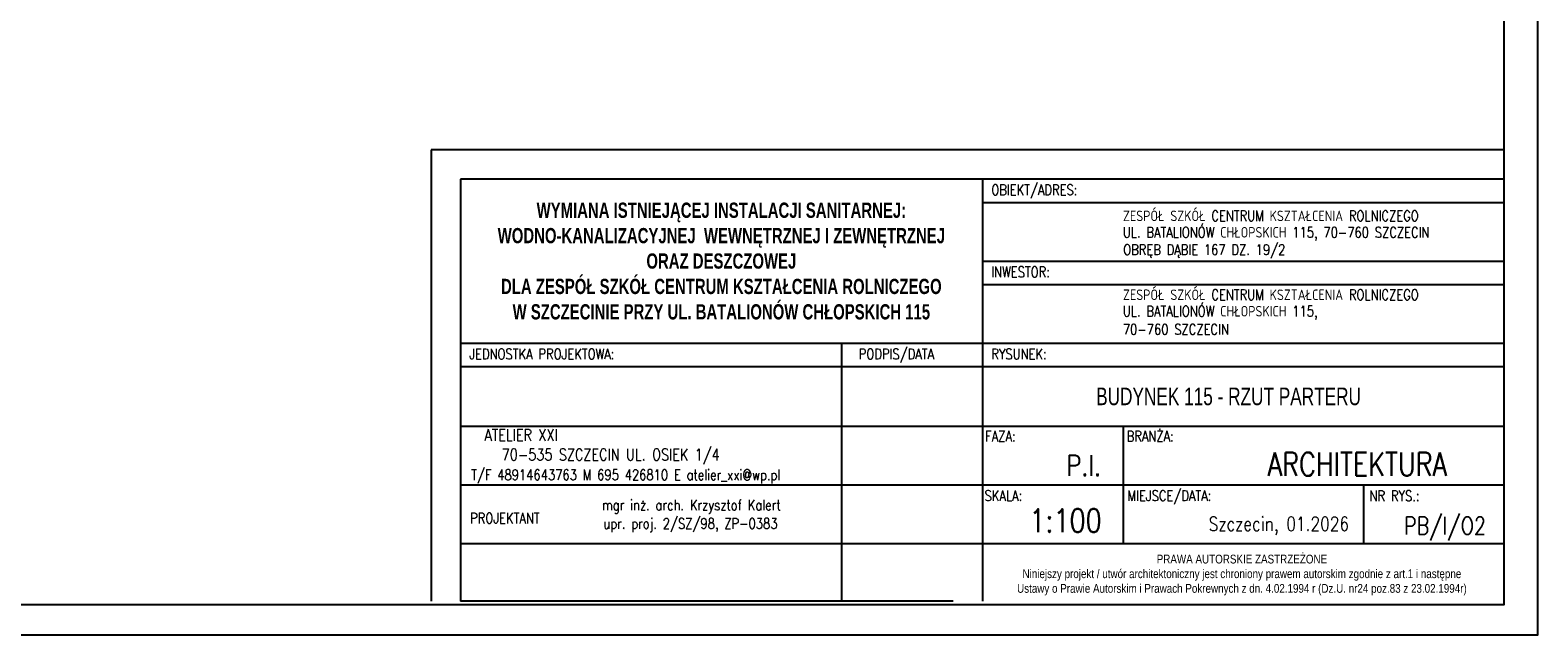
# Model space of a CAD drawing. Header units: millimetres. Extents: x 116 to 15750, y -6945 to 9999.
# Tile 133 of 150: x 5554 to 8124, y 3454 to 4486. Entities that reach past the tile are written whole.
import ezdxf
from ezdxf.enums import TextEntityAlignment as Align

# ---------------------------------------------------------------- set-up
doc = ezdxf.new("R2010")
doc.units = ezdxf.units.MM
doc.layers.get('0').update_dxf_attribs({"color": 252})
doc.layers.add('TABELKA', color=252, linetype='Continuous')
doc.styles.add('ROMANS', font='romans.shx', dxfattribs={"width": 0.75})
doc.styles.add('STYLE2', font='romans.shx', dxfattribs={"width": 0.9})
doc.styles.add('STYLE3', font='arial.ttf', dxfattribs={"width": 0.7})
doc.styles.add('STYLE5PRAWA', font='arial.ttf', dxfattribs={"width": 0.8})

# ---------------------------------------------------------------- blocks, each defined once
blk = doc.blocks.new('PRAWAAUTOR1')
at = {"insert": (443, 174.2), "char_height": 7.5, "width": 500, "attachment_point": 5, "style": 'STYLE5PRAWA'}
blk.add_mtext('\\fArial|b0|i0|c238|p34;PRAWA AUTORSKIE ZASTRZEŻONE\\PNiniejszy projekt / utwór architektoniczny jest chroniony prawem autorskim zgodnie z art.1 i następne \\PUstawy o Prawie Autorskim i Prawach Pokrewnych z dn. 4.02.1994 r (Dz.U. nr24 poz.83 z 23.02.1994r)', dxfattribs=at)

msp = doc.modelspace()

# ---------------------------------------------------------------- linework, layer by layer
at = {"layer": 'TABELKA'}
for p, q in [((8067.1, 4281.9), (6237.1, 4281.9)), ((6237.1, 4281.9), (6237.1, 3511.5)), ((8067.1, 4231.9), (6287.1, 4231.9)), ((6287.1, 4231.9), (6287.1, 3511.5)), ((7177.1, 4231.9), (7177.1, 3511.5)), ((8067.1, 3610.2), (8067.1, 4231.9)), ((8067.1, 3511.5), (8067.1, 4231.9)), ((8067.1, 3511.5), (8067.1, 4231.9)), ((8067.1, 3610.2), (8067.1, 4231.9)), ((8067.1, 3511.5), (8067.1, 4231.9)), ((7177.1, 4191.9), (8067.1, 4191.9)), ((7177.1, 4091.9), (8067.1, 4091.9)), ((7177.1, 4051.9), (8067.1, 4051.9)), ((6287.1, 3951.9), (8067.1, 3951.9)), ((6287.1, 3951.9), (7177.1, 3951.9)), ((6937.1, 3951.9), (6937.1, 3511.5)), ((6287.1, 3911.9), (8067.1, 3911.9)), ((6287.1, 3911.9), (7177.1, 3911.9)), ((6287.1, 3810.2), (8067.1, 3810.2)), ((7417.1, 3810.2), (7417.1, 3610.2)), ((7417.1, 3810.2), (7417.1, 3610.2)), ((6287.1, 3710.2), (8067.1, 3710.2)), ((6287.1, 3710.2), (7177.1, 3710.2)), ((7827.1, 3710.2), (7827.1, 3610.2)), ((6287.1, 3610.2), (8067.1, 3610.2)), ((6287.1, 3610.2), (8067.1, 3610.2)), ((7127.1, 3511.5), (6287.1, 3511.5))]:
    msp.add_line(p, q, dxfattribs=at)
for points in [[(116.1, 6424.1), (116.1, 3454.1), (8124.3, 3454.1), (8124.3, 6424.1)], [(116.1, 6424.1), (116.1, 3454.1), (8124.3, 3454.1), (8124.3, 6424.1)], [(263.9, 3506), (8067.1, 3506), (8067.1, 6343.4), (263.9, 6343.4)]]:
    msp.add_lwpolyline(points, close=True, dxfattribs=at)

# ---------------------------------------------------------------- block references
at = {"layer": 'TABELKA', "xscale": 2, "yscale": 2, "zscale": 2}
msp.add_blockref('PRAWAAUTOR1', (6733.7, 3207.8), dxfattribs=at)

# ---------------------------------------------------------------- texts
at = {"layer": 'TABELKA', "width": 0.8}
for s, style, p in [('OBIEKT/ADRES:', 'ROMANS', (7192.3, 4204.5)), ('ZESPÓŁ SZKÓŁ CENTRUM KSZTAŁCENIA ROLNICZEGO', 'ROMANS', (7416.9, 4160.1)), ('UL. BATALIONÓW CHŁOPSKICH 115, 70-760 SZCZECIN  ', 'ROMANS', (7416.7, 4132.1)), ('OBRĘB DĄBIE 167 DZ. 19/2', 'ROMANS', (7417.3, 4102.5)), ('INWESTOR:', 'ROMANS', (7192.3, 4064.5)), ('ZESPÓŁ SZKÓŁ CENTRUM KSZTAŁCENIA ROLNICZEGO', 'ROMANS', (7416.9, 4025.5)), ('UL. BATALIONÓW CHŁOPSKICH 115, ', 'ROMANS', (7416.7, 3997.4)), ('70-760 SZCZECIN  ', 'ROMANS', (7416.7, 3966.5)), ('JEDNOSTKA PROJEKTOWA:', 'ROMANS', (6302.3, 3924.5)), ('PODPIS/DATA', 'ROMANS', (6966.4, 3924.5)), ('RYSUNEK:', 'ROMANS', (7192.3, 3924.5)), ('BRANŻA:', 'ROMANS', (7423.2, 3784.1)), ('FAZA:', 'ROMANS', (7181.9, 3784.1)), ('T/F 48914643763 M 695 426810 E atelier_xxi@wp.pl', 'ROMANS', (6305.6, 3718.2)), ('MIEJSCE/DATA:', 'ROMANS', (7424.4, 3682.7)), ('mgr inż. arch. Krzysztof Kalert', 'STYLE2', (6528.5, 3666.7)), ('SKALA:', 'ROMANS', (7180.9, 3682.7)), ('NR RYS.:', 'ROMANS', (7837.3, 3682.4)), ('PROJEKTANT', 'STYLE2', (6303.8, 3644.3)), ('upr. proj. 2/SZ/98, ZP-0383', 'STYLE2', (6531, 3635.2))]:
    msp.add_text(s, height=18, dxfattribs=dict(at, style=style)).set_placement(p)
at = {"layer": 'TABELKA', "style": 'ROMANS', "width": 0.8}
for s, height, p in [('ATELIER XXI ', 20, (6464.1, 3785.1)), ('70-535 SZCZECIN UL. OSIEK 1/4', 20, (6729.3, 3751.8)), ('P.I.', 35, (7379.4, 3725.7)), ('ARCHITEKTURA', 40, (7969.5, 3725.5)), ('1:100', 40, (7380.7, 3629.2)), ('Szczecin, 01.2026', 24, (7802.4, 3631.4)), ('PB/I/O2', 30, (8035.9, 3625.4))]:
    msp.add_text(s, height=height, dxfattribs=at).set_placement(p, align=Align.RIGHT)
at = {"layer": 'TABELKA', "insert": (6732.1, 4091.9), "char_height": 26, "width": 890, "attachment_point": 5, "style": 'STYLE3'}
msp.add_mtext('{\\fArial|b1|i0|c238|p34;WYMIANA ISTNIEJĄCEJ INSTALACJI SANITARNEJ: WODNO-KANALIZACYJNEJ  WEWNĘTRZNEJ I ZEWNĘTRZNEJ  \\PORAZ DESZCZOWEJ \\PDLA ZESP\\fArial|b1|i0|c0|p34;Ó\\fArial|b1|i0|c238|p34;Ł SZK\\fArial|b1|i0|c0|p34;Ó\\fArial|b1|i0|c238|p34;Ł CENTRUM KSZTAŁCENIA ROLNICZEGO \\PW SZCZECINIE PRZY UL. BATALION\\fArial|b1|i0|c0|p34;Ó\\fArial|b1|i0|c238|p34;W CHŁOPSKICH 115}', dxfattribs=at)
at = {"layer": 'TABELKA', "insert": (7371.2, 3876.1), "char_height": 30, "attachment_point": 1, "style": 'STYLE3'}
msp.add_mtext('{\\fArial|b0|i0|c0|p0;BUDYNEK 115 - RZUT PARTERU}', dxfattribs=at)

doc.saveas('drawing.dxf')
